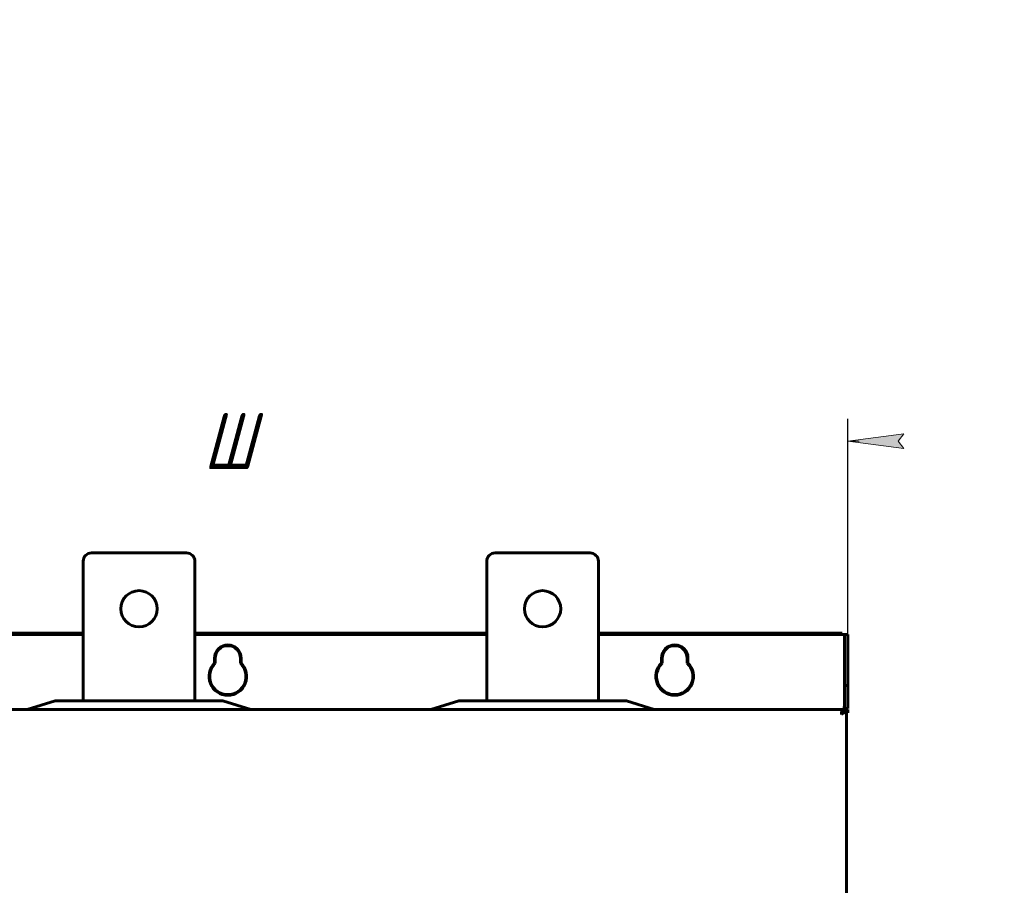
# Model space of a CAD drawing. Header units: millimetres. Extents: x 0 to 420, y 0 to 297.
# Tile 5 of 14: x 86 to 174, y 220 to 297. Entities that reach past the tile are written whole.
import ezdxf

# ---------------------------------------------------------------- set-up
doc = ezdxf.new("R2010")
doc.units = ezdxf.units.MM
doc.linetypes.add('K5LT_BASIC', pattern=[0])
doc.linetypes.add('K5LT_THIN', pattern=[0])
doc.layers.add('Системный слой', color=7, linetype='Continuous')
doc.styles.add('KDIMTEXTSTYLE', font='GOST_AU.SHX', dxfattribs={"width": 0.96, "oblique": 15, "height": 5})
doc.dimstyles.new('KDIMSTYLE (0.25)', dxfattribs={"dimtxt": 5, "dimasz": 1, "dimexe": 2, "dimexo": 0, "dimgap": 1, "dimtad": 1, "dimlfac": 4, "dimtxsty": 'KDIMTEXTSTYLE', "dimsah": 1, "dimcen": 0, "dimdle": 1, "dimadec": 0, "dimazin": 0, "dimtfac": 0.667, "dimtmove": 0, "dimatfit": 3, "dimfxl": 1, "dimtvp": 1, "dimtolj": 1, "dimtzin": 0, "dimarcsym": 0})

# ---------------------------------------------------------------- blocks, each defined once
blk = doc.blocks.new('U49')
at = {"layer": 'Системный слой', "color": 150, "linetype": 'K5LT_BASIC', "lineweight": 60, "true_color": 0x0080ff}
for p, q in [((91.438, 241.971), (65.313, 241.971)), ((127.563, 241.971), (101.438, 241.971)), ((159.438, 241.971), (137.563, 241.971))]:
    blk.add_line(p, q, dxfattribs=at)
blk = doc.blocks.new('U50')
at = {"layer": 'Системный слой', "color": 150, "linetype": 'K5LT_BASIC', "lineweight": 60, "true_color": 0x0080ff}
for p, q in [((159.388, 235.271), (159.463, 235.271)), ((159.763, 235.271), (159.888, 235.271))]:
    blk.add_line(p, q, dxfattribs=at)
blk = doc.blocks.new('U76')
at = {"layer": 'Системный слой', "color": 150, "linetype": 'K5LT_BASIC', "lineweight": 60, "true_color": 0x0080ff}
for p, q in [((91.438, 242.096), (65.313, 242.096)), ((127.563, 242.096), (101.438, 242.096)), ((159.388, 242.096), (137.563, 242.096))]:
    blk.add_line(p, q, dxfattribs=at)
blk = doc.blocks.new('KDIMARROW_01')
at = {"layer": 'Системный слой'}
blk.add_hatch(color=0, dxfattribs=at).paths.add_polyline_path([(-5, -0.658), (0, 0), (-5, 0.658), (-4.5, 0)])
at = {"layer": 'Системный слой', "color": 0, "linetype": 'K5LT_THIN', "lineweight": 18}
for p, q in [((-4.5, 0), (-5, 0.658)), ((-5, 0.658), (0, 0)), ((0, 0), (-5, -0.658)), ((-5, -0.658), (-4.5, 0)), ((0, 0), (-1, 0))]:
    blk.add_line(p, q, dxfattribs=at)

msp = doc.modelspace()

# ---------------------------------------------------------------- linework, layer by layer
at = {"layer": 'Системный слой', "color": 150, "linetype": 'K5LT_BASIC', "lineweight": 60, "true_color": 0x0080ff}
for p, q in [((92.1879, 249.2709), (100.6879, 249.2709)), ((128.3129, 249.2709), (136.8129, 249.2709)), ((91.4379, 248.5209), (91.4379, 236.0209)), ((101.4379, 248.5209), (101.4379, 236.0209)), ((127.5629, 248.5209), (127.5629, 236.0209)), ((137.5629, 248.5209), (137.5629, 236.0209)), ((159.3879, 241.9709), (159.3879, 242.0959)), ((159.5879, 241.9709), (159.4379, 241.9709)), ((159.5879, 241.9709), (159.5879, 237.4209)), ((159.5879, 241.9709), (159.8879, 241.9709)), ((159.8879, 237.4209), (159.8879, 241.9709)), ((103.2004, 239.8459), (103.2004, 239.4198)), ((103.2629, 239.8459), (103.2629, 239.3935)), ((105.5129, 239.3935), (105.5129, 239.8459)), ((105.5754, 239.4198), (105.5754, 239.8459)), ((143.2004, 239.8459), (143.2004, 239.4198)), ((143.2629, 239.8459), (143.2629, 239.3935)), ((145.5129, 239.3935), (145.5129, 239.8459)), ((145.5754, 239.4198), (145.5754, 239.8459)), ((159.5879, 237.4209), (159.8879, 237.4209)), ((159.5879, 235.3459), (159.5879, 237.4209)), ((159.8879, 235.3459), (159.8879, 237.4209)), ((88.9379, 236.0209), (86.4379, 235.2709)), ((103.9379, 236.0209), (88.9379, 236.0209)), ((103.9379, 236.0209), (106.4379, 235.2709)), ((125.0629, 236.0209), (122.5629, 235.2709)), ((140.0629, 236.0209), (125.0629, 236.0209)), ((140.0629, 236.0209), (142.5629, 235.2709)), ((159.8879, 235.3459), (159.5879, 235.3459)), ((49.3879, 235.2709), (159.3879, 235.2709)), ((159.3879, 235.2709), (159.3879, 234.9709)), ((159.4629, 235.2709), (159.7629, 235.2709)), ((159.7629, 235.2709), (159.7629, 109.6709)), ((159.7629, 234.9709), (159.8879, 234.9709)), ((159.8879, 234.9709), (159.8879, 235.2709))]:
    msp.add_line(p, q, dxfattribs=at)
for centre in [(96.4379, 244.2709), (132.5629, 244.2709)]:
    msp.add_circle(centre, 1.625, dxfattribs=at)
for centre, radius, start, end in [((92.1879, 248.5209), 0.75, 90, 180), ((100.6879, 248.5209), 0.75, 0, 90), ((128.3129, 248.5209), 0.75, 90, 180), ((136.8129, 248.5209), 0.75, 0, 90), ((104.3879, 239.8459), 1.1875, 0, 180), ((104.3879, 239.8459), 1.125, 0, 180), ((144.3879, 239.8459), 1.1875, 0, 180), ((144.3879, 239.8459), 1.125, 360, 180), ((104.3879, 238.2209), 1.6875, 134.724913, 45.275087), ((104.3879, 238.2209), 1.625, 133.813061, 46.186939), ((144.3879, 238.2209), 1.6875, 134.724913, 45.275087), ((144.3879, 238.2209), 1.625, 133.813061, 46.186939)]:
    msp.add_arc(centre, radius, start, end, dxfattribs=at)
for points in [[(159.4379, 235.4209), (159.4879, 235.3947), (159.5879, 235.3424), (159.7379, 235.2849), (159.8379, 235.2709), (159.8879, 235.2709)], [(159.5879, 235.3459), (159.5879, 235.3542), (159.5739, 235.3709), (159.5164, 235.3959), (159.4641, 235.4125), (159.4379, 235.4209)], [(159.3879, 235.2709), (159.3816, 235.2709), (159.3691, 235.2474), (159.3504, 235.1473), (159.3316, 234.9976), (159.3191, 234.8798), (159.3129, 234.8209)], [(159.4629, 235.2709), (159.4629, 235.2209), (159.4489, 235.1209), (159.3914, 234.9709), (159.3391, 234.8709), (159.3129, 234.8209)], [(159.3129, 234.8209), (159.3718, 234.8584), (159.4896, 234.9334), (159.6394, 235.0459), (159.7395, 235.1584), (159.7629, 235.2334), (159.7629, 235.2709)], [(159.3129, 234.8209), (159.3212, 234.847), (159.3379, 234.8994), (159.3629, 234.9568), (159.3796, 234.9709), (159.3879, 234.9709)]]:
    msp.add_open_spline(points, degree=3, dxfattribs=at)

# ---------------------------------------------------------------- block references
at = {"layer": 'Системный слой'}
for name in ['U76', 'U49', 'U50']:
    msp.add_blockref(name, (0, 0), dxfattribs=at)

# ---------------------------------------------------------------- dimensions: what is measured, and where the dimension line sits
at = {"layer": 'Системный слой', "color": 7}
msp.add_linear_dim(base=(49.0129, 259.2709), p1=(159.8879, 241.9709), p2=(49.0129, 235.2709), location=(104.4504, 259.2709), text='\\H5.0;\\W0.965;\\Q15;\\H5.0;\\W0.965;\\Q15;\\Q15;Ш', dimstyle='KDIMSTYLE (0.25)', override={"dimexo": 0, "dimblk1": 'KDIMARROW_01', "dimblk2": 'KDIMARROW_01', "dimse1": 0, "dimse2": 0, "dimclrt": 7, "dimtolj": 1}, dxfattribs=at).render()

doc.saveas('drawing.dxf')
